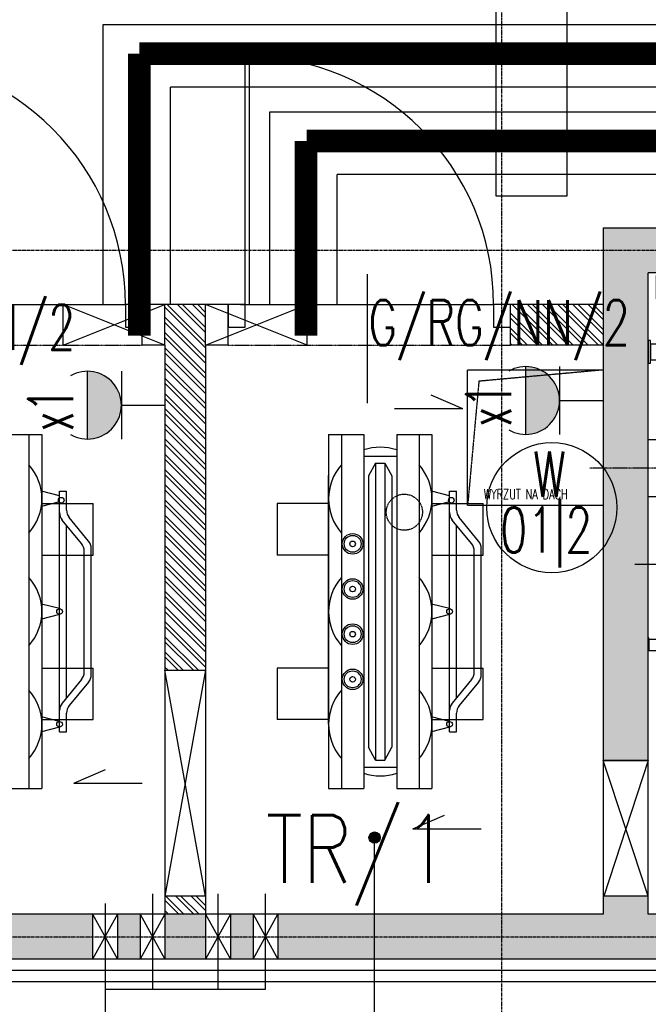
# Model space of a CAD drawing. Header units: inches. Extents: x 788 to 26783, y -4103 to 21.
# Tile 41 of 101: x 4211 to 4489, y -1731 to -1295. Entities that reach past the tile are written whole.
import ezdxf
from ezdxf.enums import TextEntityAlignment as Align

# ---------------------------------------------------------------- set-up
doc = ezdxf.new("R2010")
doc.units = ezdxf.units.IN
doc.header["$MEASUREMENT"] = 0
for name, pattern in [('CENTER', [2, 1.25, -0.25, 0.25, -0.25]), ('DASHDOT', [1, 0.5, -0.25, 0, -0.25]), ('DASHED2', [0.375, 0.25, -0.125])]:
    doc.linetypes.add(name, pattern=pattern)
for name, color, linetype in [('Drz---drzwi', 5, 'Continuous'), ('E35', 6, 'Continuous'), ('E50', 3, 'Continuous'), ('E50kor', 3, 'Continuous'), ('Ins-went', 141, 'Continuous'), ('Opis-pom', 6, 'Continuous'), ('Os-osie glowne', 1, 'CENTER'), ('Sc-beton', 7, 'Continuous'), ('Sc-beton-hatch', 86, 'Continuous'), ('Sc-cegla pustak', 42, 'Continuous'), ('Sc-cegla pustak-hatch', 8, 'Continuous'), ('Sc-izolacja term-styropian', 151, 'STYROPIAN-KA'), ('Sc-nadproza kon', 5, 'DASHED2'), ('W-idok', 8, 'Continuous'), ('W-otwor-strop-nad', 126, 'DASHED2'), ('W-przebicia-ściany', 223, 'Continuous')]:
    doc.layers.add(name, color=color, linetype=linetype)
doc.styles.add('ROMANS', font='romans', dxfattribs={"width": 0.85})
doc.linetypes.add('STYROPIAN-KA', pattern='A,0.0001,-0.1,[135,ltypeshp.shx,S=0.1,R=0,X=-0.1,Y=0],0,[135,ltypeshp.shx,S=0.1,R=180,X=0.1,Y=0],-0.1', length=0.2001)
doc.linetypes.add('ZIGZAG', pattern='A,0.00254,-5.08,[131,ltypeshp.shx,S=5.08,R=0,X=-5.08,Y=0],-10.16,[131,ltypeshp.shx,S=5.08,R=180,X=5.08,Y=0],-5.08', length=20.32254)

# ---------------------------------------------------------------- blocks, each defined once
blk = doc.blocks.new('_KFJHKGJKHUJ')
at = {"ltscale": 7}
for p, q in [((10, -7.5), (120, -7.5)), ((10, -9.5), (119.98, -9.5)), ((23.36, -61.5), (-33.64, -61.5))]:
    blk.add_line(p, q, dxfattribs=at)
for points in [[(0, 0), (0, -7.5), (10, -7.5), (10, 0)], [(0, -117.5), (0, -125), (10, -125), (10, -117.5)]]:
    blk.add_lwpolyline(points, close=True, dxfattribs=at)
blk.add_lwpolyline([(10, -5.5), (10, -117.5)], dxfattribs=at)
blk.add_arc((10, -7.5), 110, 270, 0)
blk = doc.blocks.new('_vxkdjhgkljhkgjhk')
for q in [(14.01, 6.02), (30.24, 0)]:
    blk.add_line((0, 0), q)
blk = doc.blocks.new('_adfigjdfljflh')
at = {"layer": 'W-idok'}
for p, q in [((-121.58, 0.41), (-119.58, 0.41)), ((-119.58, 0.41), (-119.58, -12.59)), ((-7.58, 0.41), (-9.58, 0.41)), ((-9.58, 0.41), (-9.58, -12.59)), ((-119.58, -12.59), (-119.58, -15.09)), ((-109.58, -12.59), (-119.58, -12.59)), ((-119.28, -14.79), (-119.28, -12.89)), ((-119.28, -12.89), (-109.88, -12.89)), ((-109.88, -12.89), (-109.88, -22.29)), ((-109.58, -22.59), (-109.58, -12.59)), ((-64.58, -50.39), (-64.58, -9.59)), ((-19.58, -12.59), (-19.58, -25.49)), ((-9.58, -12.59), (-19.58, -12.59)), ((-19.28, -25.19), (-19.28, -12.89)), ((-19.28, -12.89), (-9.88, -12.89)), ((-9.88, -12.89), (-9.88, -14.79)), ((-9.58, -15.09), (-9.58, -12.59)), ((-119.58, -15.09), (-117.58, -15.09)), ((-117.58, -14.79), (-119.28, -14.79)), ((-117.58, -15.09), (-117.58, -14.79)), ((-9.88, -14.79), (-11.58, -14.79)), ((-11.58, -14.79), (-11.58, -15.09)), ((-11.58, -15.09), (-9.58, -15.09)), ((-109.88, -19.59), (-163.08, -19.59)), ((-109.88, -20.69), (-159.58, -20.69)), ((-159.58, -20.69), (-159.58, -31.09)), ((-19.58, -19.59), (-109.58, -19.59)), ((-109.58, -19.59), (-19.58, -19.59)), ((-19.58, -20.69), (-109.58, -20.69)), ((-19.28, -19.59), (-7.58, -19.59)), ((-9.58, -20.69), (-19.28, -20.69)), ((-9.58, -31.09), (-9.58, -20.69)), ((1.92, -47.59), (1.92, -19.59)), ((-149.08, -23.29), (-159.08, -23.29)), ((-159.08, -23.29), (-159.08, -26.79)), ((-158.98, -23.39), (-149.08, -23.39)), ((-158.98, -26.69), (-158.98, -23.39)), ((-149.08, -23.39), (-149.08, -23.29)), ((-117.58, -22.29), (-117.58, -22.59)), ((-109.88, -22.29), (-117.58, -22.29)), ((-117.58, -22.59), (-109.58, -22.59)), ((-64.58, -23.29), (-113.08, -23.29)), ((-113.08, -23.29), (-113.08, -26.79)), ((-64.58, -24.16), (-113.08, -24.16)), ((-64.58, -25.04), (-113.08, -25.04)), ((-64.58, -25.91), (-113.08, -25.91)), ((-64.58, -26.79), (-64.58, -23.29)), ((-19.58, -25.49), (-18.18, -25.49)), ((-17.88, -25.19), (-19.28, -25.19)), ((-18.18, -25.49), (-18.18, -31.09)), ((-17.88, -30.79), (-17.88, -25.19)), ((-159.08, -26.79), (-149.08, -26.79)), ((-149.08, -27.29), (-159.08, -27.29)), ((-159.08, -27.29), (-159.08, -30.79)), ((-149.08, -26.69), (-158.98, -26.69)), ((-158.98, -27.39), (-149.08, -27.39)), ((-158.98, -30.69), (-158.98, -27.39)), ((-149.08, -26.79), (-149.08, -26.69)), ((-149.08, -27.39), (-149.08, -27.29)), ((-113.08, -26.79), (-64.58, -26.79)), ((-19.58, -27.29), (-68.08, -27.29)), ((-68.08, -27.29), (-68.08, -30.79)), ((-19.58, -28.16), (-68.08, -28.16)), ((-19.58, -29.04), (-68.08, -29.04)), ((-19.58, -29.91), (-68.08, -29.91)), ((-19.58, -30.79), (-19.58, -27.29)), ((-159.58, -31.09), (-18.18, -31.09)), ((-159.08, -30.79), (-149.08, -30.79)), ((-149.08, -30.69), (-158.98, -30.69)), ((-19.58, -34.09), (-158.58, -34.09)), ((-158.58, -34.09), (-158.58, -44.39)), ((-148.08, -34.59), (-158.08, -34.59)), ((-158.08, -34.59), (-158.08, -38.09)), ((-157.98, -34.69), (-148.08, -34.69)), ((-157.98, -37.99), (-157.98, -34.69)), ((-149.08, -30.79), (-149.08, -30.69)), ((-148.08, -34.69), (-148.08, -34.59)), ((-68.08, -30.79), (-19.58, -30.79)), ((-19.58, -34.59), (-68.08, -34.59)), ((-68.08, -34.59), (-68.08, -38.09)), ((-19.58, -34.59), (-19.58, -34.09)), ((-17.43, -34.29), (-19.58, -34.29)), ((-19.58, -34.29), (-19.58, -47.09)), ((-19.58, -38.09), (-19.58, -34.59)), ((-19.28, -34.59), (-17.43, -34.59)), ((-19.28, -46.79), (-19.28, -34.59)), ((-18.18, -31.09), (-17.58, -31.09)), ((-17.58, -30.79), (-17.88, -30.79)), ((-17.58, -31.09), (-17.58, -30.79)), ((-17.58, -31.09), (-9.58, -31.09)), ((-17.43, -34.59), (-17.43, -34.29)), ((-4.58, -32.59), (-4.58, -33.59)), ((0.42, -32.59), (-4.58, -32.59)), ((-4.58, -33.59), (0.42, -33.59)), ((-0.58, -33.59), (-3.58, -33.59)), ((-3.58, -33.59), (-3.58, -60.39)), ((-0.58, -69.59), (-0.58, -33.59)), ((0.42, -33.59), (0.42, -32.59)), ((1.92, -32.59), (0.42, -32.59)), ((0.42, -32.59), (0.42, -33.59)), ((0.42, -33.59), (1.92, -33.59)), ((1.92, -33.59), (1.92, -32.59)), ((-158.08, -38.09), (-148.08, -38.09)), ((-148.08, -38.59), (-158.08, -38.59)), ((-158.08, -38.59), (-158.08, -42.09)), ((-148.08, -37.99), (-157.98, -37.99)), ((-157.98, -38.69), (-148.08, -38.69)), ((-157.98, -41.99), (-157.98, -38.69)), ((-148.08, -38.09), (-148.08, -37.99)), ((-148.08, -38.69), (-148.08, -38.59)), ((-64.58, -38.59), (-113.08, -38.59)), ((-113.08, -38.59), (-113.08, -42.09)), ((-19.58, -35.46), (-68.08, -35.46)), ((-19.58, -36.34), (-68.08, -36.34)), ((-19.58, -37.21), (-68.08, -37.21)), ((-68.08, -38.09), (-19.58, -38.09)), ((-64.58, -42.09), (-64.58, -38.59)), ((-19.58, -44.24), (-19.58, -38.09)), ((-158.08, -42.09), (-148.08, -42.09)), ((-148.08, -41.99), (-157.98, -41.99)), ((-148.08, -42.09), (-148.08, -41.99)), ((-64.58, -39.46), (-113.08, -39.46)), ((-64.58, -40.34), (-113.08, -40.34)), ((-64.58, -41.21), (-113.08, -41.21)), ((-113.08, -42.09), (-64.58, -42.09)), ((-109.58, -42.29), (-111.73, -42.29)), ((-111.73, -42.29), (-111.73, -42.59)), ((-111.73, -42.59), (-109.88, -42.59)), ((-109.88, -42.59), (-109.88, -46.79)), ((-109.58, -47.09), (-109.58, -42.29)), ((-158.58, -44.39), (-109.88, -44.39)), ((-109.88, -44.39), (-128.58, -44.39)), ((-128.58, -44.39), (-128.58, -94.79)), ((-109.88, -46.79), (-125.88, -46.79)), ((-125.88, -46.79), (-125.88, -187.39)), ((-125.58, -47.09), (-109.58, -47.09)), ((-125.58, -187.09), (-125.58, -47.09)), ((-19.58, -44.24), (-109.58, -44.24)), ((-19.58, -47.09), (-15.58, -47.09)), ((-12.58, -44.39), (-19.28, -44.39)), ((-15.58, -46.79), (-19.28, -46.79)), ((-15.28, -46.79), (-15.58, -46.79)), ((-15.58, -46.79), (-15.58, -47.09)), ((-15.58, -47.09), (-15.58, -46.79)), ((-15.58, -47.09), (-15.58, -187.09)), ((-15.28, -187.39), (-15.28, -46.79)), ((-12.58, -72.59), (-12.58, -44.39)), ((-162.08, -49.59), (-163.08, -49.59)), ((-163.08, -49.59), (-163.08, -59.59)), ((-162.08, -59.59), (-162.08, -49.59)), ((-156.08, -51.09), (-162.08, -51.09)), ((-162.08, -51.09), (-162.08, -58.09)), ((-156.08, -58.09), (-156.08, -51.09)), ((1.92, -84.59), (1.92, -48.59)), ((-163.08, -59.59), (-162.08, -59.59)), ((-162.08, -58.09), (-156.08, -58.09)), ((-3.58, -60.39), (-3.58, -69.59)), ((-4.58, -69.59), (-4.58, -70.59)), ((0.42, -69.59), (-4.58, -69.59)), ((-3.58, -69.59), (-0.58, -69.59)), ((0.42, -70.59), (0.42, -69.59)), ((1.92, -69.59), (0.42, -69.59)), ((0.42, -69.59), (0.42, -70.59)), ((1.92, -70.59), (1.92, -69.59)), ((-119.08, -73.19), (-119.08, -88.99)), ((-24.08, -73.19), (-24.08, -88.99)), ((-18.18, -72.59), (-18.18, -92.59)), ((-15.58, -72.59), (-18.18, -72.59)), ((-9.18, -72.59), (-15.28, -72.59)), ((-9.18, -92.59), (-9.18, -72.59)), ((-4.58, -70.59), (0.42, -70.59)), ((0.42, -70.59), (1.92, -70.59)), ((-128.58, -75.09), (-139.68, -75.09)), ((-139.68, -75.09), (-139.68, -75.39)), ((-139.68, -75.39), (-128.58, -75.39)), ((-137.55, -77.19), (-139.08, -77.19)), ((-139.08, -77.19), (-139.08, -84.99)), ((-136.78, -75.39), (-138.28, -75.39)), ((-138.28, -75.39), (-138.28, -75.59)), ((-138.28, -75.59), (-136.78, -75.59)), ((-136.78, -75.59), (-138.28, -75.59)), ((-138.28, -75.59), (-138.28, -77.19)), ((-136.78, -77.19), (-137.55, -77.19)), ((-128.58, -75.39), (-136.78, -75.39)), ((-136.78, -75.39), (-136.78, -86.79)), ((-3.48, -75.09), (-9.18, -75.09)), ((-9.18, -75.39), (-3.48, -75.39)), ((-6.38, -75.39), (-9.18, -75.39)), ((-4.88, -75.39), (-6.38, -75.39)), ((-6.38, -86.79), (-6.38, -75.39)), ((-6.38, -75.59), (-4.88, -75.59)), ((-4.88, -75.59), (-6.38, -75.59)), ((-5.6, -77.19), (-6.38, -77.19)), ((-4.08, -77.19), (-5.6, -77.19)), ((-4.88, -75.59), (-4.88, -75.39)), ((-4.88, -77.19), (-4.88, -75.59)), ((-4.08, -84.99), (-4.08, -77.19)), ((-3.48, -75.39), (-3.48, -75.09)), ((-95.08, -81.09), (-143.08, -81.09)), ((-0.08, -81.09), (-48.08, -81.09)), ((-128.58, -86.79), (-139.68, -86.79)), ((-139.68, -86.79), (-139.68, -87.09)), ((-139.68, -87.09), (-128.58, -87.09)), ((-139.08, -84.99), (-137.55, -84.99)), ((-138.28, -84.99), (-138.28, -86.59)), ((-138.28, -86.59), (-136.78, -86.59)), ((-136.78, -86.59), (-138.28, -86.59)), ((-138.28, -86.59), (-138.28, -86.79)), ((-138.28, -86.79), (-136.78, -86.79)), ((-137.55, -84.99), (-136.78, -84.99)), ((-136.78, -86.79), (-128.58, -86.79)), ((-3.48, -86.79), (-9.18, -86.79)), ((-9.18, -86.79), (-6.38, -86.79)), ((-9.18, -87.09), (-3.48, -87.09)), ((-6.38, -84.99), (-5.6, -84.99)), ((-6.38, -86.59), (-4.88, -86.59)), ((-4.88, -86.59), (-6.38, -86.59)), ((-6.38, -86.79), (-4.88, -86.79)), ((-5.6, -84.99), (-4.08, -84.99)), ((-4.88, -86.59), (-4.88, -84.99)), ((-4.88, -86.79), (-4.88, -86.59)), ((-3.48, -87.09), (-3.48, -86.79)), ((1.92, -92.59), (1.92, -85.59)), ((-155.58, -93.54), (-163.08, -93.54)), ((-155.58, -118.64), (-155.58, -93.54)), ((-133.23, -94.79), (-133.23, -95.09)), ((-127.43, -94.79), (-133.23, -94.79)), ((-133.23, -95.09), (-127.73, -95.09)), ((-128.58, -94.59), (-132.88, -94.59)), ((-132.88, -94.59), (-132.88, -94.79)), ((-132.88, -95.09), (-132.88, -101.59)), ((-129.08, -95.09), (-132.88, -95.09)), ((-128.58, -95.09), (-129.08, -95.09)), ((-129.08, -95.09), (-129.08, -100.09)), ((-128.58, -95.09), (-128.58, -100.09)), ((-127.73, -95.09), (-127.73, -117.09)), ((-127.43, -117.39), (-127.43, -94.79)), ((-18.18, -92.59), (-15.58, -92.59)), ((-15.28, -92.59), (-9.18, -92.59)), ((-7.93, -94.79), (-13.73, -94.79)), ((-13.73, -94.79), (-13.73, -117.39)), ((-13.43, -95.09), (-7.93, -95.09)), ((-13.43, -117.09), (-13.43, -95.09)), ((-12.58, -94.79), (-12.58, -92.59)), ((-8.28, -94.59), (-12.58, -94.59)), ((-12.08, -95.09), (-12.58, -95.09)), ((-12.58, -100.09), (-12.58, -95.09)), ((-8.28, -95.09), (-12.08, -95.09)), ((-12.08, -100.09), (-12.08, -95.09)), ((-8.28, -94.79), (-8.28, -94.59)), ((-8.28, -101.59), (-8.28, -95.09)), ((-7.93, -95.09), (-7.93, -94.79)), ((-4.58, -92.59), (-5.38, -92.59)), ((-5.38, -92.59), (-5.38, -119.59)), ((-4.58, -119.59), (-4.58, -92.59)), ((1.92, -92.59), (-4.58, -92.59)), ((-4.58, -92.59), (-4.58, -119.59)), ((1.92, -119.59), (1.92, -92.59)), ((-135.78, -96.29), (-155.58, -96.29)), ((-155.58, -96.29), (-155.58, -115.64)), ((-135.78, -115.64), (-135.78, -96.29)), ((-127.98, -100.09), (-129.18, -100.09)), ((-129.18, -100.09), (-129.18, -112.09)), ((-127.73, -100.09), (-127.98, -100.09)), ((-127.98, -100.09), (-127.98, -112.09)), ((-127.98, -112.09), (-127.98, -100.09)), ((-13.18, -100.09), (-13.43, -100.09)), ((-13.18, -112.09), (-13.18, -100.09)), ((-13.18, -100.09), (-13.18, -112.09)), ((-11.98, -100.09), (-13.18, -100.09)), ((-11.98, -112.09), (-11.98, -100.09)), ((-0.48, -99.79), (-1.48, -99.79)), ((-1.48, -99.79), (-1.48, -127.29)), ((-0.48, -127.29), (-0.48, -99.79)), ((-135.78, -102.34), (-135.78, -109.84)), ((-135.08, -102.34), (-135.78, -102.34)), ((-135.08, -105.59), (-135.08, -102.34)), ((-132.88, -101.59), (-129.18, -101.59)), ((-129.18, -101.89), (-131.98, -101.89)), ((-131.98, -101.89), (-131.98, -105.29)), ((-129.18, -110.29), (-129.18, -101.89)), ((-11.98, -101.59), (-8.28, -101.59)), ((-9.18, -101.89), (-11.98, -101.89)), ((-11.98, -101.89), (-11.98, -110.29)), ((-9.18, -105.29), (-9.18, -101.89)), ((-5.38, -102.34), (-6.08, -102.34)), ((-6.08, -102.34), (-6.08, -105.59)), ((-5.38, -109.84), (-5.38, -102.34)), ((-129.58, -105.59), (-135.08, -105.59)), ((-135.08, -106.59), (-129.58, -106.59)), ((-135.08, -109.84), (-135.08, -106.59)), ((-131.98, -105.29), (-129.58, -105.29)), ((-129.58, -106.89), (-131.98, -106.89)), ((-131.98, -106.89), (-131.98, -110.29)), ((-129.58, -105.29), (-129.58, -106.89)), ((-129.58, -106.59), (-129.58, -105.59)), ((-11.58, -105.29), (-9.18, -105.29)), ((-11.58, -106.89), (-11.58, -105.29)), ((-6.08, -105.59), (-11.58, -105.59)), ((-11.58, -105.59), (-11.58, -106.59)), ((-11.58, -106.59), (-6.08, -106.59)), ((-9.18, -106.89), (-11.58, -106.89)), ((-9.18, -110.29), (-9.18, -106.89)), ((-6.08, -106.59), (-6.08, -109.84)), ((-143.58, -112.99), (-143.58, -184.19)), ((-135.78, -109.84), (-135.08, -109.84)), ((-132.88, -110.59), (-132.88, -117.09)), ((-129.18, -110.59), (-132.88, -110.59)), ((-131.98, -110.29), (-129.18, -110.29)), ((-129.18, -112.09), (-127.98, -112.09)), ((-129.08, -112.09), (-129.08, -117.09)), ((-128.58, -112.09), (-128.58, -117.09)), ((-127.98, -112.09), (-127.73, -112.09)), ((-13.43, -112.09), (-13.18, -112.09)), ((-13.18, -112.09), (-11.98, -112.09)), ((-12.58, -117.09), (-12.58, -112.09)), ((-12.08, -117.09), (-12.08, -112.09)), ((-11.98, -110.29), (-9.18, -110.29)), ((-8.28, -110.59), (-11.98, -110.59)), ((-8.28, -117.09), (-8.28, -110.59)), ((-6.08, -109.84), (-5.38, -109.84)), ((-155.58, -115.64), (-135.78, -115.64)), ((-135.78, -115.64), (-155.58, -115.64)), ((-155.58, -115.64), (-155.58, -115.89)), ((-155.58, -115.89), (-135.78, -115.89)), ((-147.33, -115.89), (-147.33, -116.59)), ((-139.83, -115.89), (-147.33, -115.89)), ((-147.33, -116.59), (-144.08, -116.59)), ((-144.08, -116.59), (-144.08, -122.09)), ((-143.08, -122.09), (-143.08, -116.59)), ((-143.08, -116.59), (-139.83, -116.59)), ((-139.83, -116.59), (-139.83, -115.89)), ((-135.78, -115.89), (-135.78, -115.64)), ((-135.38, -115.34), (-135.38, -120.34)), ((-135.28, -115.34), (-135.38, -115.34)), ((-135.28, -120.24), (-135.28, -115.34)), ((-133.23, -117.09), (-133.23, -117.39)), ((-127.73, -117.09), (-133.23, -117.09)), ((-133.23, -117.39), (-127.43, -117.39)), ((-132.88, -117.09), (-129.08, -117.09)), ((-132.88, -117.39), (-132.88, -117.59)), ((-132.88, -117.59), (-128.58, -117.59)), ((-129.08, -117.09), (-128.58, -117.09)), ((-128.58, -117.39), (-128.58, -190.09)), ((-13.73, -117.39), (-7.93, -117.39)), ((-7.93, -117.09), (-13.43, -117.09)), ((-12.58, -117.09), (-12.08, -117.09)), ((-12.58, -190.09), (-12.58, -117.39)), ((-12.58, -117.59), (-8.28, -117.59)), ((-12.08, -117.09), (-8.28, -117.09)), ((-8.28, -117.59), (-8.28, -117.39)), ((-7.93, -117.39), (-7.93, -117.09)), ((-163.08, -118.64), (-155.58, -118.64)), ((-148.58, -119.59), (-148.58, -129.09)), ((-144.58, -119.59), (-148.58, -119.59)), ((-144.58, -122.59), (-144.58, -119.59)), ((-144.08, -122.09), (-143.08, -122.09)), ((-143.58, -122.09), (-143.58, -170.09)), ((-142.58, -119.59), (-142.58, -122.59)), ((-138.58, -119.59), (-142.58, -119.59)), ((-138.58, -129.09), (-138.58, -119.59)), ((-135.38, -120.34), (-131.18, -120.34)), ((-131.18, -120.24), (-135.28, -120.24)), ((-131.13, -120.34), (-131.23, -120.34)), ((-131.23, -120.34), (-131.23, -176.84)), ((-131.18, -120.34), (-131.18, -120.24)), ((-131.13, -176.84), (-131.13, -120.34)), ((-5.38, -119.59), (-4.58, -119.59)), ((-4.58, -119.59), (-1.48, -119.59)), ((-3.68, -120.09), (-4.18, -120.09)), ((-4.18, -120.09), (-4.18, -127.29)), ((-3.68, -127.29), (-3.68, -120.09)), ((-0.48, -119.59), (1.92, -119.59)), ((-148.58, -123.59), (-154.78, -123.59)), ((-154.78, -123.59), (-154.78, -173.59)), ((-147.48, -126.09), (-147.48, -127.59)), ((-139.68, -126.09), (-147.48, -126.09)), ((-142.58, -122.59), (-144.58, -122.59)), ((-139.68, -127.59), (-139.68, -126.09)), ((-133.98, -123.59), (-138.58, -123.59)), ((-133.98, -173.59), (-133.98, -123.59)), ((-148.58, -129.09), (-148.48, -129.09)), ((-138.68, -127.59), (-148.48, -127.59)), ((-148.48, -127.59), (-148.48, -164.59)), ((-138.68, -164.59), (-138.68, -127.59)), ((-138.68, -129.09), (-138.58, -129.09)), ((-11.38, -127.29), (-11.98, -127.29)), ((-11.98, -127.29), (-11.98, -146.79)), ((-11.38, -146.79), (-11.38, -127.29)), ((-0.48, -127.29), (-11.38, -127.29)), ((-11.38, -127.29), (-11.38, -146.79)), ((-7.08, -130.09), (-7.08, -130.85)), ((-5.08, -130.09), (-7.08, -130.09)), ((-5.08, -130.85), (-5.08, -130.09)), ((-1.48, -127.29), (-0.48, -127.29)), ((-0.48, -127.29), (-1.48, -127.29)), ((-1.48, -127.29), (-1.48, -146.79)), ((-0.48, -146.79), (-0.48, -127.29)), ((-0.48, -146.79), (-0.48, -127.29)), ((-7.08, -130.85), (-7.08, -133.02)), ((-7.08, -133.02), (-7.08, -136.26)), ((-5.08, -133.02), (-5.08, -130.85)), ((-5.08, -136.26), (-5.08, -133.02)), ((-11.98, -138.09), (-12.58, -138.09)), ((-7.08, -136.26), (-7.08, -140.09)), ((-5.08, -140.09), (-5.08, -136.26)), ((0.93, -138.09), (-0.48, -138.09)), ((0.93, -142.09), (0.93, -138.09)), ((0.93, -138.09), (0.93, -142.09)), ((1.91, -138.09), (0.93, -138.09)), ((1.91, -142.09), (1.91, -138.09)), ((-12.58, -142.09), (-11.98, -142.09)), ((-7.08, -140.09), (-7.08, -143.92)), ((-5.08, -143.92), (-5.08, -140.09)), ((-0.48, -142.09), (0.93, -142.09)), ((0.93, -142.09), (1.91, -142.09)), ((-151.48, -146.09), (-135.68, -146.09)), ((-133.68, -148.59), (-133.98, -147.08)), ((-11.98, -146.79), (-11.38, -146.79)), ((-11.38, -146.79), (-7.08, -146.79)), ((-7.08, -143.92), (-7.08, -147.16)), ((-7.08, -147.16), (-7.08, -149.33)), ((-5.08, -147.16), (-5.08, -143.92)), ((-5.08, -146.79), (-0.48, -146.79)), ((-5.08, -149.33), (-5.08, -147.16)), ((-4.18, -146.79), (-4.18, -157.09)), ((-3.68, -157.09), (-3.68, -146.79)), ((-1.48, -146.79), (-0.48, -146.79)), ((-169.08, -148.59), (-129.78, -148.59)), ((-133.98, -150.1), (-133.68, -148.59)), ((-7.08, -149.33), (-7.08, -150.09)), ((-7.08, -150.09), (-5.08, -150.09)), ((-5.08, -150.09), (-5.08, -149.33)), ((-0.18, -157.09), (-7.68, -157.09)), ((-7.68, -157.09), (-7.68, -172.09)), ((-4.18, -157.09), (-3.68, -157.09)), ((-0.18, -172.09), (-0.18, -157.09)), ((-148.48, -164.59), (-138.68, -164.59)), ((-147.48, -164.59), (-147.48, -166.09)), ((-139.68, -166.09), (-139.68, -164.59)), ((-138.58, -168.09), (-148.58, -168.09)), ((-148.58, -168.09), (-148.58, -177.59)), ((-147.48, -166.09), (-139.68, -166.09)), ((-138.58, -177.59), (-138.58, -168.09)), ((-154.78, -173.59), (-148.58, -173.59)), ((-138.58, -173.59), (-133.98, -173.59)), ((-7.68, -172.09), (-0.18, -172.09)), ((-148.58, -177.59), (-144.58, -177.59)), ((-144.58, -174.59), (-142.58, -174.59)), ((-144.58, -177.59), (-144.58, -174.59)), ((-143.08, -175.09), (-144.08, -175.09)), ((-144.08, -175.09), (-144.08, -180.59)), ((-143.08, -180.59), (-143.08, -175.09)), ((-142.58, -174.59), (-142.58, -177.59)), ((-142.58, -177.59), (-138.58, -177.59)), ((-135.38, -176.84), (-135.38, -181.84)), ((-131.18, -176.84), (-135.38, -176.84)), ((-135.28, -181.84), (-135.28, -176.94)), ((-135.28, -176.94), (-131.18, -176.94)), ((-131.23, -176.84), (-131.13, -176.84)), ((-131.18, -176.94), (-131.18, -176.84)), ((-162.83, -181.29), (-163.08, -181.29)), ((-163.08, -181.29), (-162.83, -181.29)), ((-162.83, -186.89), (-162.83, -181.29)), ((-162.83, -181.89), (-162.83, -186.89)), ((-155.58, -181.89), (-162.83, -181.89)), ((-155.58, -181.29), (-155.58, -181.54)), ((-135.58, -181.29), (-155.58, -181.29)), ((-155.58, -181.54), (-155.58, -186.89)), ((-135.58, -181.54), (-155.58, -181.54)), ((-155.58, -181.54), (-135.58, -181.54)), ((-144.08, -180.59), (-147.33, -180.59)), ((-147.33, -180.59), (-147.33, -181.29)), ((-147.33, -181.29), (-139.83, -181.29)), ((-139.83, -180.59), (-143.08, -180.59)), ((-139.83, -181.29), (-139.83, -180.59)), ((-135.58, -181.54), (-135.58, -181.29)), ((-135.58, -186.89), (-135.58, -181.54)), ((-135.38, -181.84), (-135.28, -181.84)), ((-163.08, -186.89), (-162.83, -186.89)), ((-162.83, -186.89), (-155.58, -186.89)), ((-155.58, -186.89), (-135.58, -186.89)), ((-125.88, -187.39), (-15.28, -187.39)), ((-15.58, -187.09), (-125.58, -187.09)), ((-128.58, -190.09), (-12.58, -190.09))]:
    blk.add_line(p, q, dxfattribs=at)
at = {"layer": 'W-idok', "linetype": 'DASHDOT', "ltscale": 0.5}
for p, q in [((-70.58, 0.1), (-70.58, -220.59)), ((27.92, -106.09), (-189.08, -106.09))]:
    blk.add_line(p, q, dxfattribs=at)
blk = doc.blocks.new('G1')
at = {"layer": 'E35'}
blk.add_hatch(color=256, dxfattribs=at).paths.add_polyline_path([(10, 22.85), (-10, 22.85, 1)])
for p, q in [((-10, 22.85), (10, 22.85)), ((10, 12.85), (-10, 12.85))]:
    blk.add_line(p, q, dxfattribs=at)
blk.add_arc((0, 22.85), 10, 150, 30, dxfattribs=at)
at = {"layer": 'E50'}
blk.add_line((0, 12.85), (0, 0), dxfattribs=at)

msp = doc.modelspace()

# ---------------------------------------------------------------- hatches: boundary and pattern name
at = {"layer": 'Opis-pom'}
h = msp.add_hatch(color=256, dxfattribs=at)
edge = h.paths.add_edge_path()
edge.add_arc((4367.75, -1656.95), 2.5, 0, 360)
at = {"layer": 'Sc-beton-hatch'}
h = msp.add_hatch(dxfattribs=at)
h.set_pattern_fill('ANSI33', color=256, style=0)
h.set_pattern_definition([(45, (-46844.622, 16237.085), (-4.49012806, 4.49012806), []), (45, (-46840.132, 16237.085), (-4.49012806, 4.49012806), [3.175, -1.5875])])
h.paths.add_polyline_path([(4098.93, -1396.83), (4088.93, -1396.83), (4088.93, -1461.46), (4098.93, -1464.27), (4098.93, -1462.83)])
h.paths.add_polyline_path([(4088.93, -1396.83), (4078.93, -1396.83), (4078.93, -1458.65), (4088.93, -1461.46)])
h.paths.add_polyline_path([(4088.93, -1461.46), (4078.93, -1458.65), (4078.93, -1507.25), (4088.93, -1507.25)])
h.paths.add_polyline_path([(4098.93, -1464.27), (4088.93, -1461.46), (4088.93, -1507.25), (4098.93, -1507.25)])
h.paths.add_polyline_path([(4098.93, -1507.25), (4088.93, -1507.25), (4088.93, -1578.34), (4098.93, -1578.34)])
h.paths.add_polyline_path([(4088.93, -1507.25), (4078.93, -1507.25), (4078.93, -1578.34), (4088.93, -1578.34)])
h.paths.add_polyline_path([(4088.93, -1578.34), (4078.93, -1578.34), (4078.93, -1700.83), (4088.93, -1700.83)])
h.paths.add_polyline_path([(4098.93, -1578.34), (4088.93, -1578.34), (4088.93, -1700.83), (4242.93, -1700.83), (4242.93, -1690.83), (4098.93, -1690.83)])
h.paths.add_polyline_path([(4088.93, -1700.83), (4078.93, -1700.83), (4078.93, -1710.83), (4088.93, -1710.83)])
h.paths.add_polyline_path([(4242.93, -1700.83), (4088.93, -1700.83), (4088.93, -1710.83), (4242.93, -1710.83)])
h.paths.add_polyline_path([(4263.93, -1700.83), (4253.93, -1700.83), (4253.93, -1710.83), (4263.93, -1710.83)])
h.paths.add_polyline_path([(4263.93, -1690.83), (4253.93, -1690.83), (4253.93, -1700.83), (4263.93, -1700.83)])
h.paths.add_polyline_path([(4292.93, -1690.83), (4274.93, -1690.83), (4274.93, -1700.83), (4292.93, -1700.83)])
h.paths.add_polyline_path([(4292.93, -1700.83), (4274.93, -1700.83), (4274.93, -1710.83), (4292.93, -1710.83)])
h.paths.add_polyline_path([(4313.93, -1700.83), (4303.93, -1700.83), (4303.93, -1710.83), (4313.93, -1710.83)])
h.paths.add_polyline_path([(4313.93, -1690.83), (4303.93, -1690.83), (4303.93, -1700.83), (4313.93, -1700.83)])
h.paths.add_polyline_path([(4367.75, -1690.83), (4324.93, -1690.83), (4324.93, -1700.83), (4367.75, -1700.83)])
h.paths.add_polyline_path([(4367.75, -1700.83), (4324.93, -1700.83), (4324.93, -1710.83), (4367.75, -1710.83)])
h.paths.add_polyline_path([(4423.93, -1700.83), (4367.75, -1700.83), (4367.75, -1710.83), (4423.93, -1710.83)])
h.paths.add_polyline_path([(4423.93, -1690.83), (4367.75, -1690.83), (4367.75, -1700.83), (4423.93, -1700.83)])
h.paths.add_polyline_path([(4692.93, -1396.83), (4644.43, -1396.83), (4644.43, -1406.83), (4682.93, -1406.83), (4682.93, -1598.83), (4682.93, -1690.83), (4488.93, -1690.83), (4488.93, -1682.83), (4468.93, -1682.83), (4468.93, -1690.83), (4423.93, -1690.83), (4423.93, -1700.83), (4692.93, -1700.83)])
h.paths.add_polyline_path([(4692.93, -1700.83), (4423.93, -1700.83), (4423.93, -1710.83), (4692.93, -1710.83)])
h.paths.add_polyline_path([(4530.43, -1396.83), (4468.93, -1396.83), (4468.93, -1493.33), (4488.93, -1493.33), (4488.93, -1406.83), (4530.43, -1406.83)], flags=17)
h.paths.add_polyline_path([(4530.43, -1386.83), (4468.93, -1386.83), (4468.93, -1396.83), (4530.43, -1396.83)])
h.paths.add_polyline_path([(4488.93, -1493.33), (4468.93, -1493.33), (4468.93, -1509.83), (4468.93, -1622.83), (4488.33, -1622.83), (4488.93, -1622.83)], flags=17)
h.paths.add_polyline_path([(4702.93, -1396.83), (4692.93, -1396.83), (4692.93, -1700.83), (4806.23, -1700.83), (4806.23, -1690.83), (4702.93, -1690.83)])
h.paths.add_polyline_path([(4702.93, -1386.83), (4692.93, -1386.83), (4692.93, -1396.83), (4702.93, -1396.83)])
h.paths.add_polyline_path([(4692.93, -1386.83), (4644.43, -1386.83), (4644.43, -1396.83), (4692.93, -1396.83)])
h.paths.add_polyline_path([(4806.23, -1700.83), (4692.93, -1700.83), (4692.93, -1710.83), (4806.23, -1710.83)])
h.paths.add_polyline_path([(4684.46, -1534.63), (4701.39, -1534.63), (4701.39, -1551.88), (4684.46, -1551.88)], flags=9)
h.paths.add_polyline_path([(4577.14, -1709.29), (4577.14, -1692.37), (4594.39, -1692.37), (4594.39, -1709.29)], flags=9)
h.paths.add_polyline_path([(4684.46, -1663.15), (4701.39, -1663.15), (4701.39, -1680.4), (4684.46, -1680.4)], flags=9)
h.paths.add_polyline_path([(4470.46, -1534.63), (4487.39, -1534.63), (4487.39, -1551.88), (4470.46, -1551.88)], flags=24)
at = {"layer": 'Sc-cegla pustak-hatch'}
h = msp.add_hatch(dxfattribs=at)
h.set_pattern_fill('ANSI32', color=256, scale=0.5, angle=90, style=0)
h.set_pattern_definition([(135, (-46844.6223, 16237.085), (-3.36759605, -3.36759605), []), (135, (-46844.6223, 16239.33), (-3.36759605, -3.36759605), [])])
h.paths.add_polyline_path([(4427.93, -1420.83), (4427.93, -1430.83), (4427.93, -1438.83), (4468.93, -1438.83), (4468.93, -1420.83)])
h.paths.add_polyline_path([(4292.93, -1420.83), (4274.93, -1420.83), (4274.93, -1438.83), (4274.93, -1582.83), (4292.93, -1582.83), (4292.93, -1438.83)])
h.paths.add_polyline_path([(4098.93, -1420.83), (4098.93, -1438.83), (4139.93, -1438.83), (4139.93, -1420.83)])
h.paths.add_polyline_path([(4292.93, -1690.83), (4292.93, -1682.83), (4274.93, -1682.83), (4274.93, -1690.83)])
h.paths.add_polyline_path([(4275.96, -1534.63), (4291.89, -1534.63), (4291.89, -1551.88), (4275.96, -1551.88)], flags=24)
h.paths.add_polyline_path([(4214.39, -1478.77), (4280.35, -1478.77), (4280.35, -1462.7), (4214.39, -1462.7)], flags=9)

# ---------------------------------------------------------------- linework, layer by layer
at = {"layer": 'E35', "linetype": 'DASHED2'}
for p, q in [((4247.54, -1296.86), (4800.92, -1296.86)), ((4247.54, -1420.83), (4247.54, -1296.86)), ((4277.43, -1324.4), (4773.93, -1324.4)), ((4277.43, -1420.83), (4277.43, -1324.4)), ((4321.35, -1420.83), (4321.35, -1335.53)), ((4321.35, -1335.53), (4744.28, -1335.53)), ((4351.23, -1363.07), (4717.3, -1363.07)), ((4351.23, -1420.83), (4351.23, -1363.07))]:
    msp.add_line(p, q, dxfattribs=at)
at = {"layer": 'E35', "color": 251}
for p, q in [((4204.87, -1478.46), (4220.47, -1478.46)), ((4214.75, -1478.46), (4214.75, -1635.22)), ((4220.47, -1478.46), (4220.47, -1635.22)), ((4347.38, -1478.46), (4347.38, -1635.22)), ((4347.38, -1478.46), (4362.98, -1478.46)), ((4353.1, -1478.46), (4353.1, -1635.22)), ((4362.98, -1478.46), (4362.98, -1625.69)), ((4377.54, -1478.46), (4377.54, -1625.69)), ((4377.54, -1478.46), (4393.14, -1478.46)), ((4387.42, -1478.46), (4387.42, -1635.22)), ((4393.14, -1478.46), (4393.14, -1635.22)), ((4362.98, -1487.98), (4377.54, -1487.98)), ((4368.18, -1491.1), (4365.06, -1496.77)), ((4368.18, -1491.1), (4372.34, -1491.1)), ((4368.18, -1491.1), (4368.18, -1622.57)), ((4372.34, -1491.1), (4372.34, -1622.57)), ((4372.34, -1491.1), (4375.46, -1496.77)), ((4347.38, -1606.76), (4347.38, -1496.59)), ((4347.38, -1606.76), (4347.38, -1496.59)), ((4365.06, -1496.77), (4365.06, -1616.9)), ((4375.46, -1496.77), (4375.46, -1616.9)), ((4228.27, -1505.61), (4220.23, -1503.58)), ((4228.27, -1610.1), (4228.27, -1503.58)), ((4228.27, -1503.58), (4231.39, -1503.58)), ((4231.39, -1511.89), (4231.39, -1503.58)), ((4400.94, -1505.61), (4392.89, -1503.58)), ((4400.94, -1610.1), (4400.94, -1503.58)), ((4400.94, -1503.58), (4404.06, -1503.58)), ((4404.06, -1511.89), (4404.06, -1503.58)), ((4228.27, -1508.23), (4220.23, -1510.26)), ((4400.94, -1508.23), (4392.89, -1510.26)), ((4220.47, -1509.03), (4243.16, -1509.03)), ((4347.38, -1509.03), (4324.69, -1509.03)), ((4393.14, -1509.03), (4415.82, -1509.03)), ((4238.01, -1526.72), (4229.46, -1516.31)), ((4241.13, -1525.6), (4232.58, -1515.19)), ((4410.67, -1526.72), (4402.12, -1516.31)), ((4413.79, -1525.6), (4405.24, -1515.19)), ((4231.39, -1595.01), (4231.39, -1518.67)), ((4404.06, -1595.01), (4404.06, -1518.67)), ((4239.19, -1583.66), (4239.19, -1530.02)), ((4242.31, -1584.77), (4242.31, -1528.9)), ((4411.86, -1583.66), (4411.86, -1530.02)), ((4414.98, -1584.77), (4414.98, -1528.9)), ((4220.47, -1531.85), (4243.16, -1531.85)), ((4347.38, -1531.85), (4324.69, -1531.85)), ((4393.14, -1531.85), (4415.82, -1531.85)), ((4228.27, -1555.53), (4220.23, -1553.5)), ((4400.94, -1555.53), (4392.89, -1553.5)), ((4228.27, -1558.15), (4220.23, -1560.18)), ((4400.94, -1558.15), (4392.89, -1560.18)), ((4220.47, -1581.83), (4243.16, -1581.83)), ((4347.38, -1581.83), (4324.69, -1581.83)), ((4393.14, -1581.83), (4415.82, -1581.83)), ((4238.01, -1586.96), (4229.46, -1597.36)), ((4410.67, -1586.96), (4402.12, -1597.36)), ((4241.13, -1588.08), (4232.58, -1598.48)), ((4413.79, -1588.08), (4405.24, -1598.48)), ((4228.27, -1605.45), (4220.23, -1603.42)), ((4220.47, -1604.65), (4243.16, -1604.65)), ((4231.39, -1610.1), (4231.39, -1601.78)), ((4347.38, -1604.65), (4324.69, -1604.65)), ((4400.94, -1605.45), (4392.89, -1603.42)), ((4393.14, -1604.65), (4415.82, -1604.65)), ((4404.06, -1610.1), (4404.06, -1601.78)), ((4228.27, -1608.07), (4220.23, -1610.1)), ((4400.94, -1608.07), (4392.89, -1610.1)), ((4228.27, -1610.1), (4231.39, -1610.1)), ((4400.94, -1610.1), (4404.06, -1610.1)), ((4368.18, -1622.57), (4365.06, -1616.9)), ((4372.34, -1622.57), (4375.46, -1616.9)), ((4362.98, -1625.69), (4377.54, -1625.69)), ((4362.98, -1625.69), (4362.98, -1635.22)), ((4368.18, -1622.57), (4372.34, -1622.57)), ((4377.54, -1625.69), (4377.54, -1635.22)), ((4204.87, -1635.22), (4220.47, -1635.22)), ((4347.38, -1635.22), (4362.98, -1635.22)), ((4377.54, -1635.22), (4393.14, -1635.22))]:
    msp.add_line(p, q, dxfattribs=at)
at = {"layer": 'E35', "ltscale": 15}
msp.add_lwpolyline([(4401.11, -1284.28), (4421.44, -1284.28), (4421.44, -1372.71), (4453.05, -1372.71), (4453.05, -1284.28), (4510.46, -1284.28)], dxfattribs=at)
at = {"layer": 'E35', "color": 251}
for points in [[(4243.16, -1531.85), (4243.16, -1509.03)], [(4324.69, -1509.03), (4324.69, -1531.85)], [(4415.82, -1531.85), (4415.82, -1509.03)], [(4243.16, -1604.65), (4243.16, -1581.83)], [(4324.69, -1581.83), (4324.69, -1604.65)], [(4415.82, -1604.65), (4415.82, -1581.83)]]:
    msp.add_lwpolyline(points, dxfattribs=at)
for centre in [(4358.04, -1526.84), (4358.04, -1546.84), (4358.04, -1566.84), (4358.04, -1586.84)]:
    msp.add_circle(centre, 4.57, dxfattribs=at)
at = {"layer": 'E35', "color": 251, "linetype": 'Continuous'}
for centre in [(4358.04, -1526.84), (4358.04, -1546.84), (4358.04, -1566.84), (4358.04, -1586.84)]:
    msp.add_circle(centre, 3.75, dxfattribs=at)
at = {"layer": 'E35', "color": 251}
for centre, radius, start, end in [((4370.26, -1506.92), 22.88, 71.447, 108.553), ((4370.26, -1506.92), 22.88, 71.447, 108.553), ((4370.26, -1506.92), 22.88, 71.447, 108.553), ((4197.59, -1506.92), 22.88, 318.5904, 41.4096), ((4370.26, -1506.92), 22.88, 138.5904, 221.4096), ((4370.26, -1506.92), 22.88, 318.5904, 41.4096), ((4233.47, -1513.01), 5.2, 180, 219.4236), ((4236.59, -1511.89), 5.2, 180, 219.4236), ((4406.14, -1513.01), 5.2, 180, 219.4236), ((4409.26, -1511.89), 5.2, 180, 219.4236), ((4237.11, -1528.9), 5.2, 0, 39.4236), ((4409.78, -1528.9), 5.2, 0, 39.4236), ((4233.99, -1530.02), 5.2, 0, 39.4236), ((4406.66, -1530.02), 5.2, 0, 39.4236), ((4197.59, -1556.84), 22.88, 318.5904, 41.4096), ((4370.26, -1556.84), 22.88, 138.5904, 221.4096), ((4370.26, -1556.84), 22.88, 318.5904, 41.4096), ((4233.99, -1583.66), 5.2, 320.5764, 0), ((4237.11, -1584.77), 5.2, 320.5764, 0), ((4406.66, -1583.66), 5.2, 320.5764, 0), ((4409.78, -1584.77), 5.2, 320.5764, 0), ((4197.59, -1606.76), 22.88, 318.5904, 41.4096), ((4370.26, -1606.76), 22.88, 138.5904, 221.4096), ((4370.26, -1606.76), 22.88, 318.5904, 41.4096), ((4233.47, -1600.67), 5.2, 140.5764, 180), ((4236.59, -1601.78), 5.2, 140.5764, 180), ((4406.14, -1600.67), 5.2, 140.5764, 180), ((4409.26, -1601.78), 5.2, 140.5764, 180), ((4370.26, -1606.76), 22.88, 251.447, 288.553), ((4370.26, -1606.76), 22.88, 251.447, 288.553), ((4370.26, -1606.76), 22.88, 251.447, 288.553)]:
    msp.add_arc(centre, radius, start, end, dxfattribs=at)
at = {"layer": 'E50', "color": 6}
msp.add_circle((4446.19, -1510.8), 28.81, dxfattribs=at)
at = {"layer": 'E50kor', "linetype": 'Continuous', "const_width": 10}
for points in [[(4263.56, -1434.66), (4263.56, -1309.8)], [(4263.56, -1309.8), (4785.58, -1309.8)], [(4337.36, -1434.66), (4337.36, -1348.47)], [(4337.64, -1348.47), (4727.48, -1348.47)]]:
    msp.add_lwpolyline(points, dxfattribs=at)
at = {"layer": 'Opis-pom'}
msp.add_lwpolyline([(4367.75, -1758.97), (4367.75, -1656.95)], dxfattribs=at)
msp.add_circle((4367.75, -1656.95), 2.5, dxfattribs=at)
at = {"layer": 'Os-osie glowne'}
for points in [[(4423.93, -325.83), (4423.93, -1888.72)], [(3863.93, -1396.83), (6552.16, -1396.83)], [(3863.93, -1700.83), (6552.16, -1700.83)]]:
    msp.add_lwpolyline(points, dxfattribs=at)
at = {"layer": 'Sc-beton'}
msp.add_line((6372.93, -1710.83), (4078.93, -1710.83), dxfattribs=at)
for points in [[(4468.93, -1386.83), (4530.43, -1386.83)], [(4468.93, -1386.83), (4468.93, -1690.83)], [(4488.93, -1690.83), (4488.93, -1406.83)], [(4468.93, -1690.83), (4098.93, -1690.83)], [(4682.93, -1690.83), (4488.93, -1690.83)]]:
    msp.add_lwpolyline(points, dxfattribs=at)
at = {"layer": 'Sc-cegla pustak'}
for points in [[(4302.93, -1420.83), (4264.93, -1420.83)], [(4264.93, -1438.83), (4264.93, -1420.83)], [(4302.93, -1438.83), (4302.93, -1420.83)], [(4468.93, -1420.83), (4427.93, -1420.83)], [(4427.93, -1438.83), (4427.93, -1420.83)], [(4274.93, -1438.83), (4264.93, -1438.83)], [(4274.93, -1438.83), (4274.93, -1690.83)], [(4292.93, -1438.83), (4292.93, -1690.83)], [(4302.93, -1438.83), (4292.93, -1438.83)], [(4468.93, -1438.83), (4427.93, -1438.83)]]:
    msp.add_lwpolyline(points, dxfattribs=at)
at = {"layer": 'Sc-izolacja term-styropian', "linetype": 'ZIGZAG', "ltscale": 0.018}
msp.add_line((6372.93, -1715.83), (4073.93, -1715.83), dxfattribs=at)
at = {"layer": 'Sc-izolacja term-styropian', "linetype": 'ByBlock'}
msp.add_line((6372.93, -1720.83), (4068.93, -1720.83), dxfattribs=at)
at = {"layer": 'Sc-nadproza kon', "linetype": 'DASHDOT', "ltscale": 0.5}
for points in [[(4139.93, -1438.83), (4264.93, -1438.83)], [(4302.93, -1438.83), (4427.93, -1438.83)]]:
    msp.add_lwpolyline(points, dxfattribs=at)
at = {"layer": 'W-idok'}
for p, q in [((4204.87, -1478.46), (4220.47, -1478.46)), ((4214.75, -1478.46), (4214.75, -1635.22)), ((4220.47, -1478.46), (4220.47, -1635.22)), ((4347.38, -1478.46), (4347.38, -1635.22)), ((4347.38, -1478.46), (4362.98, -1478.46)), ((4353.1, -1478.46), (4353.1, -1635.22)), ((4362.98, -1478.46), (4362.98, -1625.69)), ((4377.54, -1478.46), (4377.54, -1625.69)), ((4377.54, -1478.46), (4393.14, -1478.46)), ((4387.42, -1478.46), (4387.42, -1635.22)), ((4393.14, -1478.46), (4393.14, -1635.22)), ((4362.98, -1487.98), (4377.54, -1487.98)), ((4368.18, -1491.1), (4365.06, -1496.77)), ((4368.18, -1491.1), (4372.34, -1491.1)), ((4368.18, -1491.1), (4368.18, -1622.57)), ((4372.34, -1491.1), (4372.34, -1622.57)), ((4372.34, -1491.1), (4375.46, -1496.77)), ((4347.38, -1606.76), (4347.38, -1496.59)), ((4347.38, -1606.76), (4347.38, -1496.59)), ((4365.06, -1496.77), (4365.06, -1616.9)), ((4375.46, -1496.77), (4375.46, -1616.9)), ((4228.27, -1505.61), (4220.23, -1503.58)), ((4228.27, -1610.1), (4228.27, -1503.58)), ((4228.27, -1503.58), (4231.39, -1503.58)), ((4231.39, -1511.89), (4231.39, -1503.58)), ((4400.94, -1505.61), (4392.89, -1503.58)), ((4400.94, -1610.1), (4400.94, -1503.58)), ((4400.94, -1503.58), (4404.06, -1503.58)), ((4404.06, -1511.89), (4404.06, -1503.58)), ((4228.27, -1508.23), (4220.23, -1510.26)), ((4400.94, -1508.23), (4392.89, -1510.26)), ((4220.47, -1509.03), (4243.16, -1509.03)), ((4347.38, -1509.03), (4324.69, -1509.03)), ((4393.14, -1509.03), (4415.82, -1509.03)), ((4238.01, -1526.72), (4229.46, -1516.31)), ((4241.13, -1525.6), (4232.58, -1515.19)), ((4410.67, -1526.72), (4402.12, -1516.31)), ((4413.79, -1525.6), (4405.24, -1515.19)), ((4231.39, -1595.01), (4231.39, -1518.67)), ((4404.06, -1595.01), (4404.06, -1518.67)), ((4239.19, -1583.66), (4239.19, -1530.02)), ((4242.31, -1584.77), (4242.31, -1528.9)), ((4411.86, -1583.66), (4411.86, -1530.02)), ((4414.98, -1584.77), (4414.98, -1528.9)), ((4220.47, -1531.85), (4243.16, -1531.85)), ((4347.38, -1531.85), (4324.69, -1531.85)), ((4393.14, -1531.85), (4415.82, -1531.85)), ((4228.27, -1555.53), (4220.23, -1553.5)), ((4400.94, -1555.53), (4392.89, -1553.5)), ((4228.27, -1558.15), (4220.23, -1560.18)), ((4400.94, -1558.15), (4392.89, -1560.18)), ((4220.47, -1581.83), (4243.16, -1581.83)), ((4347.38, -1581.83), (4324.69, -1581.83)), ((4393.14, -1581.83), (4415.82, -1581.83)), ((4238.01, -1586.96), (4229.46, -1597.36)), ((4410.67, -1586.96), (4402.12, -1597.36)), ((4241.13, -1588.08), (4232.58, -1598.48)), ((4413.79, -1588.08), (4405.24, -1598.48)), ((4228.27, -1605.45), (4220.23, -1603.42)), ((4220.47, -1604.65), (4243.16, -1604.65)), ((4231.39, -1610.1), (4231.39, -1601.78)), ((4347.38, -1604.65), (4324.69, -1604.65)), ((4400.94, -1605.45), (4392.89, -1603.42)), ((4393.14, -1604.65), (4415.82, -1604.65)), ((4404.06, -1610.1), (4404.06, -1601.78)), ((4228.27, -1608.07), (4220.23, -1610.1)), ((4400.94, -1608.07), (4392.89, -1610.1)), ((4228.27, -1610.1), (4231.39, -1610.1)), ((4400.94, -1610.1), (4404.06, -1610.1)), ((4368.18, -1622.57), (4365.06, -1616.9)), ((4372.34, -1622.57), (4375.46, -1616.9)), ((4362.98, -1625.69), (4377.54, -1625.69)), ((4362.98, -1625.69), (4362.98, -1635.22)), ((4368.18, -1622.57), (4372.34, -1622.57)), ((4377.54, -1625.69), (4377.54, -1635.22)), ((4204.87, -1635.22), (4220.47, -1635.22)), ((4347.38, -1635.22), (4362.98, -1635.22)), ((4377.54, -1635.22), (4393.14, -1635.22))]:
    msp.add_line(p, q, dxfattribs=at)
for points in [[(4230.29, -1507.51, -1), (4227.79, -1507.51, -1)], [(4402.95, -1507.51, -1), (4400.45, -1507.51, -1)], [(4359.29, -1526.84, -1), (4356.79, -1526.84, -1)], [(4359.29, -1546.84, -1), (4356.79, -1546.84, -1)], [(4229.52, -1556.84, -1), (4227.02, -1556.84, -1)], [(4402.19, -1556.84, -1), (4399.69, -1556.84, -1)], [(4359.29, -1566.84, -1), (4356.79, -1566.84, -1)], [(4359.29, -1586.84, -1), (4356.79, -1586.84, -1)], [(4229.52, -1606.76, -1), (4227.02, -1606.76, -1)], [(4402.19, -1606.76, -1), (4399.69, -1606.76, -1)]]:
    msp.add_lwpolyline(points, format="xyb", close=True, dxfattribs=at)
for points in [[(4243.16, -1531.85), (4243.16, -1509.03)], [(4324.69, -1509.03), (4324.69, -1531.85)], [(4415.82, -1531.85), (4415.82, -1509.03)], [(4243.16, -1604.65), (4243.16, -1581.83)], [(4324.69, -1581.83), (4324.69, -1604.65)], [(4415.82, -1604.65), (4415.82, -1581.83)]]:
    msp.add_lwpolyline(points, dxfattribs=at)
for centre, radius in [((4358.04, -1526.84), 4.57), ((4358.04, -1526.84), 3.75), ((4358.04, -1546.84), 4.57), ((4358.04, -1546.84), 3.75), ((4358.04, -1566.84), 4.57), ((4358.04, -1566.84), 3.75), ((4358.04, -1586.84), 4.57), ((4358.04, -1586.84), 3.75)]:
    msp.add_circle(centre, radius, dxfattribs=at)
for centre, radius, start, end in [((4370.26, -1506.92), 22.88, 71.447, 108.553), ((4370.26, -1506.92), 22.88, 71.447, 108.553), ((4370.26, -1506.92), 22.88, 71.447, 108.553), ((4197.59, -1506.92), 22.88, 318.5904, 41.4096), ((4370.26, -1506.92), 22.88, 138.5904, 221.4096), ((4370.26, -1506.92), 22.88, 318.5904, 41.4096), ((4233.47, -1513.01), 5.2, 180, 219.4236), ((4236.59, -1511.89), 5.2, 180, 219.4236), ((4406.14, -1513.01), 5.2, 180, 219.4236), ((4409.26, -1511.89), 5.2, 180, 219.4236), ((4237.11, -1528.9), 5.2, 0, 39.4236), ((4409.78, -1528.9), 5.2, 0, 39.4236), ((4233.99, -1530.02), 5.2, 0, 39.4236), ((4406.66, -1530.02), 5.2, 0, 39.4236), ((4197.59, -1556.84), 22.88, 318.5904, 41.4096), ((4370.26, -1556.84), 22.88, 138.5904, 221.4096), ((4370.26, -1556.84), 22.88, 318.5904, 41.4096), ((4233.99, -1583.66), 5.2, 320.5764, 0), ((4237.11, -1584.77), 5.2, 320.5764, 0), ((4406.66, -1583.66), 5.2, 320.5764, 0), ((4409.78, -1584.77), 5.2, 320.5764, 0), ((4197.59, -1606.76), 22.88, 318.5904, 41.4096), ((4370.26, -1606.76), 22.88, 138.5904, 221.4096), ((4370.26, -1606.76), 22.88, 318.5904, 41.4096), ((4233.47, -1600.67), 5.2, 140.5764, 180), ((4236.59, -1601.78), 5.2, 140.5764, 180), ((4406.14, -1600.67), 5.2, 140.5764, 180), ((4409.26, -1601.78), 5.2, 140.5764, 180), ((4370.26, -1606.76), 22.88, 251.447, 288.553), ((4370.26, -1606.76), 22.88, 251.447, 288.553), ((4370.26, -1606.76), 22.88, 251.447, 288.553)]:
    msp.add_arc(centre, radius, start, end, dxfattribs=at)
at = {"layer": 'W-otwor-strop-nad'}
for points in [[(4408.93, -1449.83), (4468.93, -1449.83), (4468.93, -1509.83), (4408.93, -1509.83)], [(4408.93, -1509.83), (4408.93, -1449.83), (4468.93, -1449.83), (4413.93, -1454.83)]]:
    msp.add_lwpolyline(points, close=True, dxfattribs=at)
msp.add_circle((4380.93, -1512.83), 8, dxfattribs=at)
at = {"layer": 'W-przebicia-ściany'}
for p, q in [((4274.93, -1582.83), (4292.93, -1582.83)), ((4468.93, -1622.83), (4488.33, -1622.83)), ((4292.93, -1682.83), (4274.93, -1682.83)), ((4319.43, -1724.02), (4319.43, -1681.85)), ((4488.33, -1682.83), (4468.93, -1682.83)), ((4248.43, -1724.02), (4319.43, -1724.02))]:
    msp.add_line(p, q, dxfattribs=at)
for points in [[(4229.93, -1438.83), (4229.93, -1420.83)], [(4274.93, -1438.83), (4229.93, -1420.83)], [(4229.93, -1438.83), (4274.93, -1420.83)], [(4274.93, -1438.83), (4274.93, -1420.83)], [(4292.93, -1438.83), (4292.93, -1420.83)], [(4337.93, -1438.83), (4292.93, -1420.83)], [(4292.93, -1438.83), (4337.93, -1420.83)], [(4337.93, -1438.83), (4337.93, -1420.83)], [(4292.93, -1582.83), (4274.93, -1682.83)], [(4292.93, -1682.83), (4274.93, -1582.83)], [(4488.93, -1622.83), (4468.93, -1622.83)], [(4488.93, -1682.83), (4468.93, -1622.83)], [(4488.93, -1622.83), (4469.24, -1682.83)], [(4269.43, -1681.85), (4269.43, -1724.02)], [(4298.43, -1681.85), (4298.43, -1724.02)], [(4488.93, -1682.83), (4468.93, -1682.83)], [(4248.43, -1686.08), (4248.43, -1806.83)], [(4242.93, -1690.83), (4242.93, -1710.83)], [(4253.93, -1690.83), (4242.93, -1710.83)], [(4242.93, -1690.83), (4253.93, -1710.83)], [(4253.93, -1690.83), (4253.93, -1710.83)], [(4263.93, -1690.83), (4263.93, -1710.83)], [(4263.93, -1690.83), (4274.93, -1710.83)], [(4274.93, -1690.83), (4263.93, -1710.83)], [(4274.93, -1690.83), (4274.93, -1710.83)], [(4292.93, -1690.83), (4292.93, -1710.83)], [(4292.93, -1690.83), (4303.93, -1710.83)], [(4303.93, -1690.83), (4292.93, -1710.83)], [(4303.93, -1690.83), (4303.93, -1710.83)], [(4313.93, -1690.83), (4313.93, -1710.83)], [(4313.93, -1690.83), (4324.93, -1710.83)], [(4313.93, -1710.83), (4324.93, -1690.83)], [(4324.93, -1690.83), (4324.93, -1710.83)]]:
    msp.add_lwpolyline(points, dxfattribs=at)

# ---------------------------------------------------------------- block references
at = {"layer": 'Drz---drzwi', "rotation": 90}
for p in [(4139.93, -1430.83), (4302.93, -1430.83)]:
    msp.add_blockref('_KFJHKGJKHUJ', p, dxfattribs=at)
at = {"layer": 'E35', "xscale": 1.5, "yscale": 1.5, "zscale": 1.5, "rotation": 90}
for p in [(4468.93, -1463.35), (4274.93, -1465.43)]:
    msp.add_blockref('G1', p, dxfattribs=at)
at = {"layer": 'Ins-went', "xscale": -1}
msp.add_blockref('_vxkdjhgkljhkgjhk', (4406.84, -1466.99), dxfattribs=at)
at = {"layer": 'Ins-went'}
for p in [(4234.62, -1632.83), (4384.75, -1653.07)]:
    msp.add_blockref('_vxkdjhgkljhkgjhk', p, dxfattribs=at)
at = {"layer": 'W-idok'}
msp.add_blockref('_adfigjdfljflh', (4652, -1387.24), dxfattribs=at)

# ---------------------------------------------------------------- texts
at = {"layer": 'E35', "style": 'ROMANS', "width": 0.7}
for p in [(4422.86, -1430.29), (4177.37, -1432.37)]:
    msp.add_text('G/RG/NN/2', height=20, dxfattribs=at).set_placement(p, align=Align.MIDDLE)
at = {"layer": 'E35', "style": 'ROMANS', "width": 0.6}
for p in [(4224.25, -1467.56), (4418.25, -1465.49)]:
    msp.add_text('x1', height=20, rotation=90, dxfattribs=at).set_placement(p, align=Align.MIDDLE)
at = {"layer": 'E35', "style": 'ROMANS', "width": 0.7}
for s, p in [('W', (4438.01, -1506.01)), ('01|2', (4423.38, -1530.69))]:
    msp.add_text(s, height=20, dxfattribs=at).set_placement(p)
at = {"layer": 'E50', "style": 'ROMANS', "width": 0.8}
msp.add_text('TR/1', height=30, dxfattribs=at).set_placement((4319.57, -1676.99))
at = {"layer": 'Ins-went', "linetype": 'ByBlock', "ltscale": 0.5, "style": 'ROMANS', "width": 0.7}
msp.add_text(' WYRZUT NA DACH', height=4.5, dxfattribs=at).set_placement((4413.96, -1507.06, 0))

doc.saveas('drawing.dxf')
